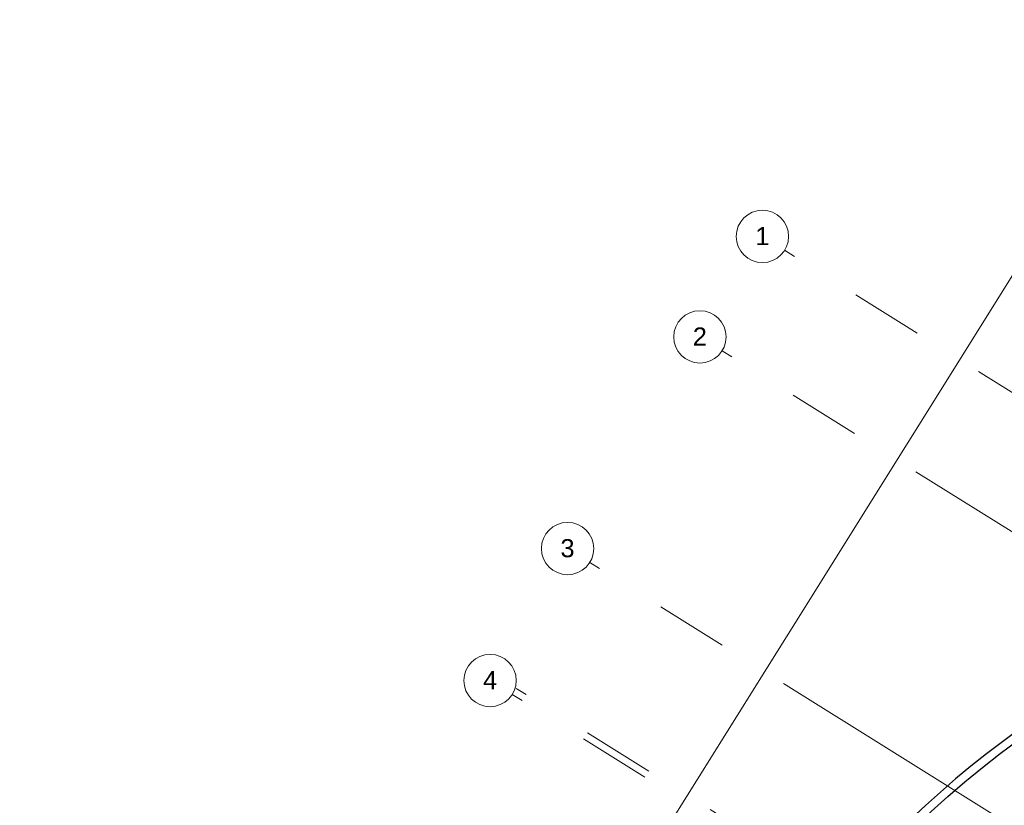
# Model space of a CAD drawing. Header units: inches. Extents: x 21 to 178, y 12 to 156.
# Tile 7 of 25: x 30 to 73, y 122 to 156. Entities that reach past the tile are written whole.
import ezdxf

# ---------------------------------------------------------------- set-up
doc = ezdxf.new("R2010")
doc.units = ezdxf.units.IN
doc.header["$MEASUREMENT"] = 0
doc.linetypes.add('Grid Line', pattern=[22.225, 12.7, -3.175, 3.175, -3.175])
for name, color, linetype, lineweight in [('A-FLOR', 192, 'Continuous', 13), ('A-WALL', 113, 'Continuous', 9), ('S-GRID', 1, 'Continuous', 9), ('S-GRID-IDEN', 1, 'Continuous', 9)]:
    doc.layers.add(name, color=color, linetype=linetype, lineweight=lineweight)
doc.styles.add('Arial_1', font='arial.ttf', dxfattribs={"height": 600})
doc.styles.get("Standard").update_dxf_attribs({"font": 'arial.ttf'})
doc.dimstyles.get("Standard").update_dxf_attribs({"dimtxt": 0.18, "dimasz": 0.18, "dimexe": 0.18, "dimexo": 0.0625, "dimgap": 0.09, "dimtad": 0, "dimtih": 1, "dimtoh": 1, "dimdec": 4, "dimzin": 0, "dimdsep": 46, "dimtxsty": 'Standard', "dimcen": 0.09, "dimadec": 0, "dimazin": 0, "dimtfac": 1, "dimtdec": 4, "dimtofl": 0, "dimtmove": 0, "dimatfit": 3, "dimfxl": 1, "dimtolj": 1, "dimtzin": 0, "dimarcsym": 0})

# ---------------------------------------------------------------- blocks, each defined once
blk = doc.blocks.new('Grid - M_Grid Head - Circle-11506-_منفی')
at = {"layer": 'S-GRID-IDEN'}
blk.add_circle((0, 0), 6.5, dxfattribs=at)
blk = doc.blocks.new('*D120')
at = {"color": 0, "lineweight": -2, "transparency": 16777216}
for p, q in [((108.359, 132.844), (85.334, 122.275)), ((108.669, 132.599), (108.447, 133.083)), ((61.517, 111.342), (84.542, 121.911)), ((61.5, 110.946), (61.278, 111.43))]:
    blk.add_line(p, q, dxfattribs=at)
at = {"color": 0, "transparency": 16777216}
for points in [[(108.346, 132.871), (108.371, 132.817), (108.522, 132.919)], [(61.504, 111.369), (61.529, 111.315), (61.353, 111.267)]]:
    blk.add_solid(points, dxfattribs=at)
at = {"layer": 'Defpoints', "color": 0, "transparency": 16777216}
for p in [(108.695, 132.542), (61.353, 111.267), (61.526, 110.89)]:
    blk.add_point(p, dxfattribs=at)
at = {"color": 0, "transparency": 16777216, "insert": (84.938, 122.093), "char_height": 0.18, "attachment_point": 5}
blk.add_mtext('\\A1;51.9012', dxfattribs=at)

msp = doc.modelspace()

# ---------------------------------------------------------------- linework, layer by layer
at = {"layer": 'A-FLOR'}
msp.add_line((80.71952, 156.4289), (30.13775, 75.48114), dxfattribs=at)
at = {"layer": 'A-WALL', "lineweight": 25, "flags": 128}
msp.add_lwpolyline([(61.52645, 110.88957), (62.02628, 111.74332), (62.54497, 112.58579), (63.08225, 113.41653), (63.63784, 114.23513), (64.21147, 115.04119), (64.80287, 115.83431), (65.41173, 116.61411), (66.03776, 117.38019), (66.68065, 118.13217), (67.34008, 118.8697), (68.01573, 119.59239), (68.70726, 120.2999), (69.41434, 120.99188), (70.13661, 121.66799), (70.87371, 122.32789), (71.62529, 122.97125), (72.39098, 123.59777), (73.17038, 124.20712), (73.96313, 124.79902)], dxfattribs=at)
at = {"layer": 'A-WALL', "lineweight": 25}
msp.add_arc((100.21471, 88.81236), 44.89772, 78.586447, 150.713673, dxfattribs=at)
at = {"layer": 'S-GRID', "linetype": 'Grid Line'}
for p, q in [((177.22925, 75.36946), (63.71106, 146.3035)), ((174.48526, 70.96074), (60.96707, 141.89477)), ((168.67772, 61.66674), (55.15954, 132.60077)), ((165.45186, 56.13699), (51.93367, 127.07102)), ((165.27714, 55.87114), (51.75895, 126.80517))]:
    msp.add_line(p, q, dxfattribs=at)

# ---------------------------------------------------------------- block references
at = {"layer": 'S-GRID-IDEN'}
for p, xscale, yscale, zscale, rotation in [((62.73669, 146.91235), 0.1767626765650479, 0.1767626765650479, 0.1767626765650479, 57.99999999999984), ((59.9927, 142.50363), 0.1767626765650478, 0.1767626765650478, 0.1767626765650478, 57.99999999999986), ((54.18516, 133.20963), 0.1767626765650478, 0.1767626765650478, 0.1767626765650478, 57.99999999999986), ((50.78458, 127.41403), 0.1767626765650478, 0.1767626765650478, 0.1767626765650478, 57.99999999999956)]:
    msp.add_blockref('Grid - M_Grid Head - Circle-11506-_منفی', p, dxfattribs=dict(at, xscale=xscale, yscale=yscale, zscale=zscale, rotation=rotation))

# ---------------------------------------------------------------- dimensions: what is measured, and where the dimension line sits
at = {"color": 6}
dim = msp.add_aligned_dim(p1=(108.69542, 132.54178), p2=(61.52645, 110.88957), distance=-0.41503, dimstyle='Standard', dxfattribs=at)
dim.commit()
dim.dimension.update_dxf_attribs({"geometry": '*D120', "text_midpoint": (84.93779, 122.09287)})

# ---------------------------------------------------------------- next in the draw order: texts
at = {"layer": 'S-GRID-IDEN', "char_height": 0.79543, "width": 0.7510547, "attachment_point": 1, "style": 'Arial_1', "bg_fill": 3, "box_fill_scale": 1.25, "bg_fill_color": 256, "bg_fill_true_color": 13158600, "bg_fill_transparency": 0}
for s, insert in [('1', (62.42492, 147.3254)), ('2', (59.68093, 142.91668)), ('3', (53.8734, 133.62268)), ('4', (50.47281, 127.82708))]:
    msp.add_mtext(s, dxfattribs=dict(at, insert=insert))

doc.saveas('drawing.dxf')
